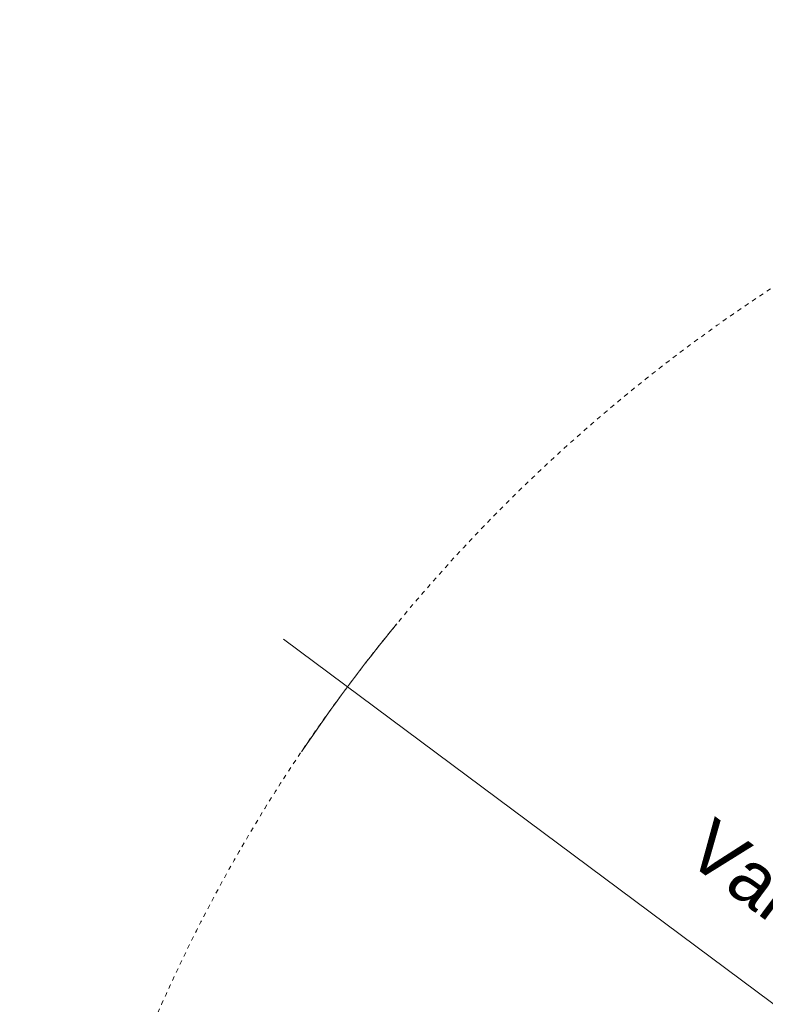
# Model space of a CAD drawing. Header units: millimetres. Extents: x 2868 to 11019, y -1415 to 7989.
# Tile 45 of 83: x 2868 to 3372, y 7049 to 7715. Entities that reach past the tile are written whole.
import ezdxf

# ---------------------------------------------------------------- set-up
doc = ezdxf.new("R2010")
doc.units = ezdxf.units.MM
doc.linetypes.add('Dash', pattern=[6, 3, -3])
doc.layers.add('A-ANNO-DIMS', color=7, linetype='Dash', lineweight=15, true_color=0xd2d2d2)
doc.layers.add('A-ANNO-DIMS-18', color=7, linetype='Continuous', lineweight=9)
doc.styles.add('Arial', font='arial.ttf', dxfattribs={"height": 36})
doc.dimstyles.new('Radial_-_3mm_Arial', dxfattribs={"dimscale": 304.8, "dimtxt": 36.729338, "dimasz": 0, "dimexe": 0.177165, "dimexo": 0, "dimgap": 0.103346, "dimtad": 1, "dimjust": 3, "dimdec": 0, "dimzin": 0, "dimdsep": 46, "dimtxsty": 'Arial', "dimblk1": 'NONE', "dimblk2": 'NONE', "dimsah": 1, "dimcen": 0.09, "dimdle": 0.177165, "dimadec": 0, "dimazin": 0, "dimtfac": 1, "dimtdec": 4, "dimtix": 1, "dimtmove": 0, "dimatfit": 2, "dimfxl": 1, "dimtvp": 1, "dimtfill": 1, "dimtolj": 1, "dimtzin": 0, "dimarcsym": 2})

# ---------------------------------------------------------------- blocks, each defined once
blk = doc.blocks.new('DIMBLOCK1-Planta_PDF')
at = {"layer": 'A-ANNO-DIMS-18', "color": 8, "true_color": 0x808080, "transparency": 16777216}
blk.add_line((3988.61, 6594.11), (3046.21, 7295.9), dxfattribs=at)
blk.add_arc((3988.61, 6594.11), 1121, 140.56562, 146.08564, dxfattribs=at)
at = {"layer": 'A-ANNO-DIMS-18', "color": 0, "transparency": 16777216, "insert": (3337.89, 7176.24), "char_height": 36, "width": 741.8196, "attachment_point": 1, "rotation": 323.32563, "line_spacing_factor": 0.941778, "style": 'Arial', "bg_fill": 3, "box_fill_scale": 1.25, "bg_fill_color": 256, "bg_fill_true_color": 13158600, "bg_fill_transparency": 0}
blk.add_mtext('Variable length and position', dxfattribs=at)
blk = doc.blocks.new('_None')

msp = doc.modelspace()

# ---------------------------------------------------------------- linework, layer by layer
at = {"layer": 'A-ANNO-DIMS', "color": 7, "true_color": 0xf0f0f0}
msp.add_circle((3988.61, 6594.11), 1121, dxfattribs=at)

# ---------------------------------------------------------------- next in the draw order: dimensions: what is measured, and where the dimension line sits
at = {"layer": 'A-ANNO-DIMS', "color": 8, "linetype": 'Continuous', "lineweight": 9, "true_color": 0x808080}
dim = msp.add_radius_dim(center=(3988.61, 6594.11), mpoint=(3089.52, 7263.64), text='Variable length and position', dimstyle='Radial_-_3mm_Arial', override={"dimpost": 'R <>'}, dxfattribs=at)
dim.commit()
dim.dimension.update_dxf_attribs({"geometry": 'DIMBLOCK1-Planta_PDF', "text_midpoint": (3571.79, 6972.82)})

doc.saveas('drawing.dxf')
